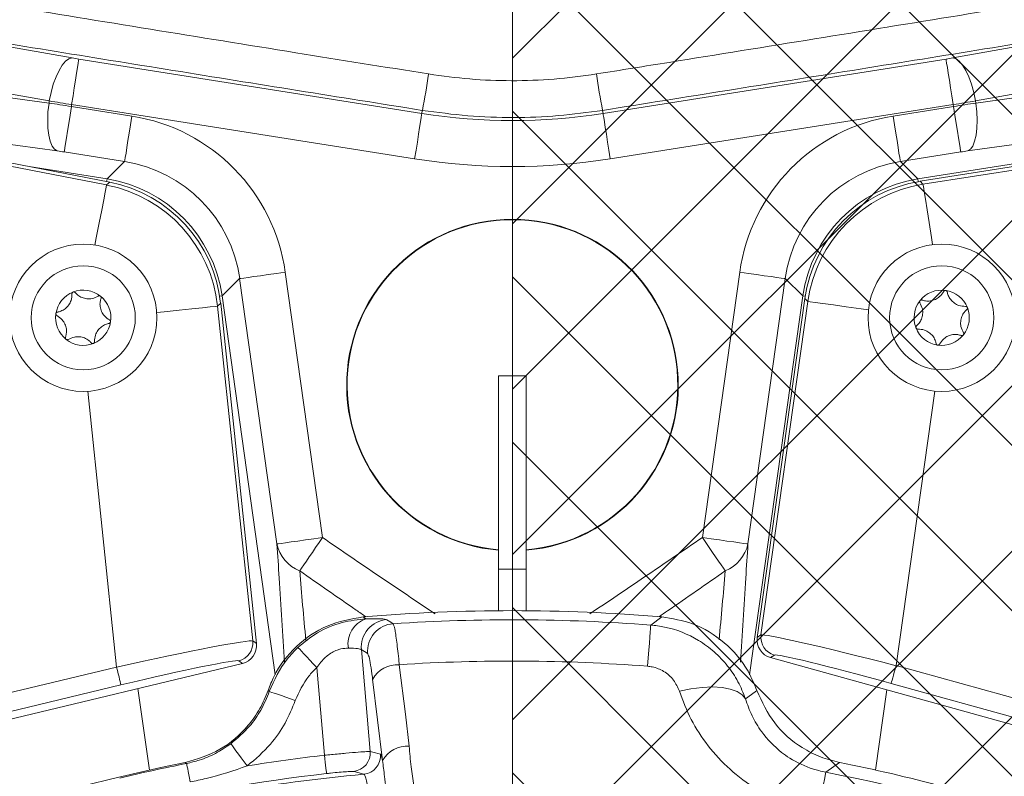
# Model space of a CAD drawing. Header units: millimetres. Extents: x 0 to 8410, y 0 to 5940.
# Tile 80 of 180: x 3524 to 3630, y 3355 to 3438. Entities that reach past the tile are written whole.
import ezdxf

# ---------------------------------------------------------------- set-up
doc = ezdxf.new("R2010")
doc.units = ezdxf.units.MM
doc.header["$LTSCALE"] = 10
doc.linetypes.add('CENTERX2', pattern=[20.32, 12.7, -2.54, 2.54, -2.54])

msp = doc.modelspace()

# ---------------------------------------------------------------- hatches: boundary and pattern name
at = {"linetype": 'Continuous'}
h = msp.add_hatch(dxfattribs=at)
h.set_pattern_fill('NET', color=8, scale=4, angle=45, style=0)
h.paths.add_polyline_path([(3957.03, 3477.87), (3957.03, 3177.87), (3577.03, 3177.87), (3577.03, 3477.87)], flags=0)

# ---------------------------------------------------------------- linework, layer by layer
at = {"color": 7, "linetype": 'CENTERX2', "lineweight": 0}
msp.add_line((3577.03, 2983.46), (3577.03, 4504.58), dxfattribs=at)
at = {"color": 7, "linetype": 'Continuous', "lineweight": 0}
for p, q in [((3577.03, 3477.87), (3577.03, 3177.87)), ((3508.64, 3424.69), (3533.3, 3419.89)), ((3647.85, 3424.19), (3621.28, 3419.99)), ((3608.78, 3407.27), (3603.6, 3370.47)), ((3545.35, 3406.75), (3549.23, 3369.79)), ((3578.53, 3398.85), (3575.53, 3398.85)), ((3575.53, 3379.99), (3575.53, 3398.85)), ((3578.53, 3379.99), (3578.53, 3398.85)), ((3575.53, 3379.99), (3575.53, 3379.93)), ((3575.53, 3379.93), (3575.53, 3373.37)), ((3578.53, 3379.99), (3578.53, 3379.93)), ((3578.53, 3379.93), (3578.53, 3373.37)), ((3547.71, 3367.64), (3503.52, 3357.03)), ((3605.05, 3368.27), (3648.84, 3356.12))]:
    msp.add_line(p, q, dxfattribs=at)
at = {"color": 8, "linetype": 'Continuous', "lineweight": 0}
for p, q in [((3513.37, 3436.2), (3529.21, 3433.38)), ((3624.84, 3433.38), (3640.68, 3436.2)), ((3529.95, 3433.25), (3567.19, 3427.35)), ((3586.87, 3427.35), (3624.1, 3433.25)), ((3526.74, 3428.71), (3510.9, 3431.53)), ((3643.15, 3431.53), (3627.31, 3428.71)), ((3510.77, 3430.69), (3526.71, 3428.48)), ((3627.35, 3428.48), (3643.29, 3430.69)), ((3526.71, 3428.48), (3526.74, 3428.71)), ((3529.17, 3428.32), (3529.14, 3428.1)), ((3566.41, 3422.42), (3529.17, 3428.32)), ((3624.88, 3428.32), (3587.65, 3422.42)), ((3624.92, 3428.1), (3624.88, 3428.32)), ((3627.31, 3428.71), (3627.35, 3428.48)), ((3529.14, 3428.1), (3535.7, 3427.06)), ((3567.19, 3427.35), (3567.24, 3427.69)), ((3586.87, 3427.35), (3586.81, 3427.69)), ((3618.36, 3427.06), (3624.92, 3428.1)), ((3527.61, 3423.28), (3511.68, 3425.49)), ((3621.04, 3420.25), (3651.97, 3425.15)), ((3642.38, 3425.49), (3626.44, 3423.28)), ((3507.17, 3424.6), (3532.96, 3419.59)), ((3534.92, 3422.13), (3528.36, 3423.17)), ((3625.7, 3423.17), (3619.14, 3422.13)), ((3621.6, 3419.66), (3647.55, 3423.77)), ((3533.01, 3420.25), (3534.92, 3422.13)), ((3619.14, 3422.13), (3621.04, 3420.25)), ((3524.54, 3421.6), (3533.01, 3420.25)), ((3532.96, 3419.59), (3533.3, 3419.89)), ((3532.97, 3419.96), (3533.01, 3420.25)), ((3621.09, 3419.96), (3621.04, 3420.25)), ((3621.28, 3419.99), (3621.6, 3419.66)), ((3547.41, 3409.42), (3545.5, 3407.54)), ((3551.46, 3380.61), (3547.41, 3409.42)), ((3552.36, 3410.11), (3556.4, 3381.31)), ((3597.65, 3381.31), (3601.7, 3410.11)), ((3606.65, 3409.42), (3602.6, 3380.61)), ((3608.55, 3407.54), (3606.65, 3409.42)), ((3545.25, 3407.51), (3545.5, 3407.54)), ((3545.5, 3407.54), (3551.28, 3366.41)), ((3602.77, 3366.41), (3608.55, 3407.54)), ((3604.01, 3370.74), (3609.1, 3406.94)), ((3608.81, 3407.51), (3608.55, 3407.54)), ((3609.1, 3406.94), (3608.78, 3407.27)), ((3545.35, 3406.75), (3545.01, 3406.44)), ((3545.01, 3406.44), (3548.83, 3370.08)), ((3534.05, 3367.25), (3530.91, 3397.19)), ((3622.87, 3397.21), (3618.68, 3367.4)), ((3578.53, 3377.87), (3575.53, 3377.87)), ((3560.82, 3372.7), (3561.11, 3372.48)), ((3592.04, 3371.81), (3593.24, 3372.7)), ((3603.6, 3370.47), (3604.01, 3370.74)), ((3548.83, 3370.08), (3549.23, 3369.79)), ((3560.62, 3369.14), (3561.59, 3358.08)), ((3605.46, 3368.54), (3605.05, 3368.27)), ((3547.71, 3367.64), (3547.31, 3367.92)), ((3618.68, 3367.4), (3648.91, 3359.02)), ((3503.55, 3359.93), (3534.05, 3367.25)), ((3556.62, 3357.66), (3555.78, 3367.2)), ((3534.52, 3365.3), (3504.02, 3357.98)), ((3562.92, 3357.09), (3561.85, 3365.93)), ((3648.37, 3357.09), (3618.15, 3365.47)), ((3537.61, 3356.06), (3536.37, 3364.92)), ((3550.49, 3364.7), (3550.63, 3364.6)), ((3617.67, 3364.77), (3616.45, 3356.06)), ((3541.65, 3356.78), (3541.51, 3356.88)), ((3612.55, 3356.88), (3611.05, 3355.82))]:
    msp.add_line(p, q, dxfattribs=at)
at = {"color": 8, "linetype": 'Continuous', "lineweight": 0, "flags": 128}
for points in [[(3529.21, 3433.38), (3528.87, 3433.29), (3528.51, 3433.03), (3528.15, 3432.61), (3527.8, 3432.03), (3527.48, 3431.33), (3527.18, 3430.52), (3526.94, 3429.64), (3526.74, 3428.71)], [(3529.95, 3433.25), (3529.93, 3433.11), (3529.88, 3432.8), (3529.81, 3432.33), (3529.71, 3431.72), (3529.6, 3430.98), (3529.46, 3430.15), (3529.32, 3429.25), (3529.17, 3428.32)], [(3624.1, 3433.25), (3624.12, 3433.11), (3624.17, 3432.8), (3624.25, 3432.33), (3624.35, 3431.72), (3624.46, 3430.98), (3624.59, 3430.15), (3624.74, 3429.25), (3624.88, 3428.32)], [(3624.84, 3433.38), (3625.19, 3433.29), (3625.54, 3433.03), (3625.9, 3432.61), (3626.25, 3432.03), (3626.58, 3431.33), (3626.87, 3430.52), (3627.12, 3429.64), (3627.31, 3428.71)], [(3527.61, 3423.28), (3527.31, 3423.47), (3527.06, 3423.82), (3526.84, 3424.34), (3526.69, 3424.99), (3526.6, 3425.76), (3526.57, 3426.62), (3526.6, 3427.54), (3526.71, 3428.48)], [(3626.44, 3423.28), (3626.74, 3423.47), (3627, 3423.82), (3627.21, 3424.34), (3627.37, 3424.99), (3627.46, 3425.76), (3627.49, 3426.62), (3627.45, 3427.54), (3627.35, 3428.48)], [(3528.36, 3423.17), (3528.38, 3423.31), (3528.43, 3423.62), (3528.5, 3424.09), (3528.6, 3424.7), (3528.72, 3425.44), (3528.85, 3426.27), (3528.99, 3427.17), (3529.14, 3428.1)], [(3567.19, 3427.35), (3567.17, 3427.22), (3567.12, 3426.91), (3567.04, 3426.44), (3566.95, 3425.82), (3566.83, 3425.09), (3566.7, 3424.25), (3566.56, 3423.35), (3566.41, 3422.42)], [(3586.87, 3427.35), (3586.89, 3427.22), (3586.94, 3426.91), (3587.01, 3426.44), (3587.11, 3425.82), (3587.23, 3425.09), (3587.36, 3424.25), (3587.5, 3423.35), (3587.65, 3422.42)], [(3625.7, 3423.17), (3625.68, 3423.31), (3625.63, 3423.62), (3625.55, 3424.09), (3625.46, 3424.7), (3625.34, 3425.44), (3625.21, 3426.27), (3625.07, 3427.17), (3624.92, 3428.1)], [(3534.92, 3422.13), (3534.94, 3422.27), (3534.99, 3422.58), (3535.07, 3423.05), (3535.16, 3423.66), (3535.28, 3424.4), (3535.41, 3425.23), (3535.55, 3426.13), (3535.7, 3427.06)], [(3619.14, 3422.13), (3619.11, 3422.27), (3619.07, 3422.58), (3618.99, 3423.05), (3618.89, 3423.66), (3618.78, 3424.4), (3618.65, 3425.23), (3618.5, 3426.13), (3618.36, 3427.06)], [(3532.96, 3419.59), (3532.91, 3419.35), (3532.81, 3418.81), (3532.65, 3417.96), (3532.43, 3416.84), (3532.16, 3415.46), (3531.84, 3413.85), (3531.69, 3413.07)], [(3622.64, 3413.11), (3622.52, 3413.89), (3622.26, 3415.51), (3622.04, 3416.9), (3621.86, 3418.03), (3621.73, 3418.88), (3621.64, 3419.43), (3621.6, 3419.66)], [(3547.41, 3409.42), (3547.55, 3409.44), (3547.86, 3409.48), (3548.33, 3409.55), (3548.95, 3409.64), (3549.69, 3409.74), (3550.52, 3409.86), (3551.42, 3409.98), (3552.36, 3410.11)], [(3606.65, 3409.42), (3606.51, 3409.44), (3606.2, 3409.48), (3605.73, 3409.55), (3605.11, 3409.64), (3604.37, 3409.74), (3603.54, 3409.86), (3602.64, 3409.98), (3601.7, 3410.11)], [(3609.1, 3406.94), (3609.34, 3406.91), (3609.89, 3406.83), (3610.74, 3406.72), (3611.87, 3406.56), (3613.27, 3406.36), (3614.89, 3406.13), (3615.67, 3406.02)], [(3545.01, 3406.44), (3544.77, 3406.41), (3544.22, 3406.35), (3543.37, 3406.26), (3542.23, 3406.14), (3540.83, 3406), (3539.2, 3405.83), (3538.41, 3405.74)], [(3551.46, 3380.61), (3551.6, 3380.63), (3551.91, 3380.67), (3552.38, 3380.74), (3553, 3380.83), (3553.73, 3380.93), (3554.57, 3381.05), (3555.47, 3381.17), (3556.4, 3381.31)], [(3553.93, 3377.69), (3554.13, 3377.99), (3554.37, 3378.34), (3554.65, 3378.75), (3554.97, 3379.21), (3555.3, 3379.7), (3555.66, 3380.22), (3556.03, 3380.76), (3556.4, 3381.31)], [(3600.13, 3377.69), (3599.93, 3377.99), (3599.68, 3378.34), (3599.4, 3378.75), (3599.09, 3379.21), (3598.76, 3379.7), (3598.4, 3380.22), (3598.03, 3380.76), (3597.65, 3381.31)], [(3602.6, 3380.61), (3602.46, 3380.63), (3602.15, 3380.67), (3601.68, 3380.74), (3601.06, 3380.83), (3600.32, 3380.93), (3599.49, 3381.05), (3598.59, 3381.17), (3597.65, 3381.31)], [(3563.39, 3372.39), (3563.84, 3372.11), (3564.09, 3371.95)], [(3592.04, 3371.81), (3592.03, 3371.68), (3592.01, 3371.41), (3591.98, 3371.02), (3591.94, 3370.49), (3591.89, 3369.85), (3591.83, 3369.09), (3591.76, 3368.25), (3591.69, 3367.33)], [(3553.74, 3369.38), (3553.8, 3369.31), (3553.93, 3369.17), (3554.13, 3368.96), (3554.39, 3368.69), (3554.69, 3368.36), (3555.03, 3368), (3555.4, 3367.61), (3555.78, 3367.2)], [(3564.74, 3367.5), (3565.4, 3362.14), (3565.82, 3358.66)], [(3618.68, 3367.4), (3618.58, 3367.03), (3618.48, 3366.68), (3618.39, 3366.35), (3618.31, 3366.06), (3618.24, 3365.82), (3618.19, 3365.64), (3618.16, 3365.52), (3618.15, 3365.47)], [(3534.52, 3365.3), (3534.51, 3365.35), (3534.48, 3365.47), (3534.44, 3365.66), (3534.38, 3365.9), (3534.31, 3366.19), (3534.23, 3366.52), (3534.14, 3366.88), (3534.05, 3367.25)], [(3550.63, 3364.6), (3550.72, 3364.57), (3550.9, 3364.5), (3551.17, 3364.41), (3551.52, 3364.29), (3551.94, 3364.14), (3552.42, 3363.97), (3552.93, 3363.8), (3553.45, 3363.61)], [(3602.33, 3363.8), (3601.97, 3364.24), (3601.41, 3364.6), (3600.67, 3364.86), (3599.78, 3365.03), (3598.75, 3365.08), (3597.61, 3365.03), (3596.4, 3364.88), (3595.15, 3364.62)], [(3602.33, 3363.8), (3603.38, 3364.56), (3603.56, 3364.7)], [(3546.45, 3358.92), (3546.51, 3358.84), (3546.62, 3358.69), (3546.79, 3358.46), (3547.01, 3358.16), (3547.28, 3357.8), (3547.58, 3357.4), (3547.9, 3356.96), (3548.23, 3356.51)], [(3541.65, 3356.78), (3541.66, 3356.72), (3541.68, 3356.6), (3541.72, 3356.42), (3541.77, 3356.18), (3541.82, 3355.89), (3541.89, 3355.55), (3541.97, 3355.17), (3542.05, 3354.77)], [(3556.84, 3355.68), (3556.84, 3355.72), (3556.82, 3355.84), (3556.8, 3356.03), (3556.78, 3356.28), (3556.74, 3356.58), (3556.7, 3356.92), (3556.66, 3357.28), (3556.62, 3357.66)], [(3611.05, 3355.82), (3611.03, 3355.7), (3610.98, 3355.44), (3610.9, 3355.04), (3610.81, 3354.52), (3610.68, 3353.89), (3610.54, 3353.15), (3610.38, 3352.32), (3610.21, 3351.41)]]:
    msp.add_lwpolyline(points, dxfattribs=at)
at = {"color": 7, "linetype": 'Continuous', "lineweight": 0}
for centre, radius in [((3530.43, 3405.17), 8), ((3623.63, 3405.17), 8), ((3530.43, 3405.17), 5.65), ((3623.63, 3405.17), 5.65)]:
    msp.add_circle(centre, radius, dxfattribs=at)
at = {"color": 8, "linetype": 'Continuous', "lineweight": 0}
for centre, radius, start, end in [((3482.74, 3444.24), 86.11, 348.9181, 351.5819), ((3671.34, 3444.25), 86.13, 188.4186, 191.0818), ((3577.03, 3489.48), 62.9, 261, 279), ((3577.03, 3489.48), 67.89, 261, 279), ((3530.63, 3405.42), 15.02, 8.128, 80.8718), ((3623.43, 3405.42), 15.02, 99.1283, 171.8719), ((3530.08, 3404.85), 15.01, 6.0569, 78.9432), ((3623.96, 3404.84), 15.01, 99.0565, 171.9433), ((3555.44, 3381.48), 4.08, 192.2322, 248.1461), ((3598.61, 3381.48), 4.08, 291.8538, 347.7676), ((3561.98, 3369.8), 2.81, 107.8847, 190.1876), ((3563.62, 3369.39), 3.01, 94.2895, 184.7797), ((3564.3, 3368.95), 3.01, 94.0969, 184.7782), ((3577.03, 3177.87), 194.51, 85.5745, 93.8146), ((3606, 3370.46), 2, 172.071, 254.428), ((3546.84, 3369.87), 2, 283.5688, 5.9315), ((3564.53, 3364.44), 3.06, 85.9382, 151.0025), ((3577.03, 3177.87), 190.03, 85.5745, 93.707), ((3559.59, 3357.91), 2, 275.7085, 4.9414), ((3560.7, 3357.61), 2, 275.3729, 4.9377), ((3565.6, 3355.6), 3.07, 85.9093, 150.978), ((3577.03, 3177.87), 182.37, 101.1863, 103.5235), ((3577.03, 3177.87), 180.95, 96.4765, 99.1568), ((3577.03, 3177.87), 178.47, 95.1896, 104.8104), ((3577.03, 3177.87), 178.95, 96.4765, 103.5235), ((3577.03, 3177.87), 181.17, 44.5851, 79.1754)]:
    msp.add_arc(centre, radius, start, end, dxfattribs=at)
at = {"color": 7, "linetype": 'Continuous', "lineweight": 0}
for centre, radius, start, end in [((3577.03, 3397.87), 18, 274.7802, 265.2198), ((3577.03, 3397.87), 17.95, 274.7942, 265.2058), ((3530.43, 3405.17), 3, 51.4993, 111.4993), ((3623.63, 3405.17), 3, 81.7166, 141.7166), ((3623.63, 3405.17), 3, 21.7166, 81.7166), ((3530.43, 3405.17), 3, 111.4993, 171.4993), ((3530.43, 3405.17), 3, 351.4993, 51.4993), ((3623.63, 3405.17), 3, 141.7166, 201.7166), ((3623.63, 3405.17), 3, 321.7166, 21.7166), ((3530.43, 3405.17), 3, 171.4993, 231.4993), ((3530.43, 3405.17), 3, 291.4993, 351.4993), ((3623.63, 3405.17), 3, 201.7166, 261.7166), ((3530.43, 3405.17), 3, 231.4993, 291.4993), ((3623.63, 3405.17), 3, 261.7166, 321.7166), ((3577.03, 3177.87), 195.5, 85.2441, 94.7559), ((3577.03, 3177.87), 182.5, 101.2241, 208.9228), ((3577.03, 3177.87), 182.5, 75.1665, 78.7759)]:
    msp.add_arc(centre, radius, start, end, dxfattribs=at)
at = {"color": 8, "linetype": 'Continuous', "lineweight": 0}
for centre, major_axis, ratio, start_param, end_param in [((3529.97, 3433.37), (2.17, -0.34), 0.052408, 4.363323, 4.712389), ((3624.08, 3433.37), (2.17, 0.34), 0.052408, 4.712389, 5.061455), ((3529.12, 3427.99), (7.11, -1.13), 0.016013, 1.570796, 1.919862), ((3529.19, 3428.43), (7.11, -1.13), 0.016013, 4.363323, 4.712389), ((3624.87, 3428.43), (7.11, 1.13), 0.016013, 4.712389, 5.061455), ((3624.94, 3427.99), (7.11, 1.13), 0.016013, 1.22173, 1.570796), ((3532.53, 3407.29), (14.3, 14.05), 0.997882, 5.647154, 6.919217), ((3621.53, 3407.29), (-14.3, 14.05), 0.997882, 5.647154, 6.919217), ((3528.34, 3423.06), (2.17, -0.34), 0.052408, 1.570796, 1.919862), ((3625.72, 3423.06), (2.17, 0.34), 0.052408, 1.22173, 1.570796), ((3532.53, 3407.29), (10.74, 10.55), 0.996476, 5.647154, 6.919217), ((3621.53, 3407.29), (10.74, -10.55), 0.996476, 2.505561, 3.777624), ((3618.62, 3366.94), (14.62, -3.78), 0.030133, 1.574238, 3.110127), ((3534.1, 3366.79), (14.74, 3.27), 0.030133, 0.031465, 1.567355), ((3242.75, 3148.63), (442.04, 38.67), 0.662043, 0.709949, 0.712173), ((3618.08, 3365.02), (12.63, -3.51), 0.034621, 1.57536, 3.11125), ((3534.57, 3364.85), (12.75, 3.06), 0.034621, 0.030343, 1.566233), ((3500.81, 3171.2), (208.85, 18.27), 0.927237, 1.190035, 1.19554)]:
    msp.add_ellipse(centre, major_axis=major_axis, ratio=ratio, start_param=start_param, end_param=end_param, dxfattribs=at)
at = {"color": 7, "linetype": 'Continuous', "lineweight": 0}
for centre, major_axis, ratio, start_param, end_param in [((3530.42, 3405.16), (11.07, 10.14), 0.999058, 5.646591, 6.91978), ((3623.64, 3405.16), (-10.71, 10.52), 0.999058, 5.646591, 6.91978), ((3547.24, 3369.59), (1.64, -1.16), 0.998923, 5.563771, 7.0026), ((3605.59, 3370.2), (-1.67, -1.1), 0.998923, 5.563771, 7.0026)]:
    msp.add_ellipse(centre, major_axis=major_axis, ratio=ratio, start_param=start_param, end_param=end_param, dxfattribs=at)
at = {"color": 8, "linetype": 'Continuous', "lineweight": 0}
for points, knots in [([(3514.09, 3440.36), (3516.71, 3439.93), (3524.58, 3438.64), (3537.71, 3436.5), (3553.04, 3434.02), (3563.11, 3432.41), (3567.92, 3431.64)], [0, 0, 0, 0, 0.14647, 0.439423, 0.732524, 1, 1, 1, 1]), ([(3586.14, 3431.64), (3588.77, 3432.06), (3596.67, 3433.32), (3609.83, 3435.45), (3625.14, 3437.93), (3635.18, 3439.57), (3639.97, 3440.36)], [0, 0, 0, 0, 0.14647, 0.439423, 0.732526, 1, 1, 1, 1]), ([(3567.24, 3427.69), (3558.21, 3429.13), (3540.13, 3432.02), (3522.12, 3434.95), (3513.1, 3436.42)], [0, 0, 0, 0, 0.4996298, 1, 1, 1, 1]), ([(3640.96, 3436.42), (3631.95, 3434.95), (3613.94, 3432.02), (3595.86, 3429.14), (3586.81, 3427.69)], [0, 0, 0, 0, 0.499633, 1, 1, 1, 1]), ([(3567.92, 3431.64), (3569.41, 3431.43), (3572.39, 3431.02), (3576.95, 3430.86), (3581.55, 3431.01), (3584.61, 3431.43), (3586.14, 3431.64)], [0, 0, 0, 0, 0.246815, 0.493629, 0.746814, 1, 1, 1, 1]), ([(3586.81, 3427.69), (3585.21, 3427.47), (3582.01, 3427.04), (3577.11, 3426.86), (3572.17, 3427.02), (3568.89, 3427.47), (3567.24, 3427.69)], [0, 0, 0, 0, 0.246854, 0.493708, 0.746854, 1, 1, 1, 1]), ([(3556.4, 3381.31), (3558.45, 3379.91), (3562.51, 3377.13), (3566.6, 3374.39), (3568.62, 3373.03)], [0, 0, 0, 0, 0.5046459, 1, 1, 1, 1]), ([(3585.42, 3373.02), (3587.41, 3374.35), (3591.5, 3377.1), (3595.56, 3379.88), (3597.65, 3381.31)], [0, 0, 0, 0, 0.486208, 1, 1, 1, 1]), ([(3552.29, 3367.75), (3552.09, 3370.8), (3551.82, 3375.08), (3551.54, 3379.38), (3551.46, 3380.61)], [0, 0, 0, 0, 0.71306, 1, 1, 1, 1]), ([(3602.6, 3380.61), (3602.52, 3379.38), (3602.24, 3375.09), (3601.97, 3370.82), (3601.77, 3367.78)], [0, 0, 0, 0, 0.28766, 1, 1, 1, 1]), ([(3553.93, 3377.69), (3554.03, 3376.44), (3554.25, 3373.93), (3554.48, 3371.42), (3554.6, 3370.15)], [0, 0, 0, 0, 0.494493, 1, 1, 1, 1]), ([(3561.11, 3372.71), (3560.76, 3372.95), (3558.36, 3374.6), (3555.97, 3376.27), (3553.93, 3377.69)], [0, 0, 0, 0, 0.145611, 1, 1, 1, 1]), ([(3600.13, 3377.69), (3598.05, 3376.24), (3595.65, 3374.58), (3593.25, 3372.92), (3592.94, 3372.71)], [0, 0, 0, 0, 0.871111, 1, 1, 1, 1]), ([(3599.46, 3370.21), (3599.58, 3371.46), (3599.81, 3373.95), (3600.02, 3376.44), (3600.13, 3377.69)], [0, 0, 0, 0, 0.501409, 1, 1, 1, 1]), ([(3553.74, 3369.38), (3554.42, 3369.94), (3555.88, 3371.14), (3558.58, 3372.22), (3560.27, 3372.39), (3561.11, 3372.48)], [0, 0, 0, 0, 0.306535, 0.653225, 1, 1, 1, 1]), ([(3561.11, 3372.48), (3561.73, 3372.49), (3562.93, 3372.51), (3563.24, 3372.43), (3563.39, 3372.39)], [0, 0, 0, 0, 0.517306, 1, 1, 1, 1]), ([(3564.09, 3371.95), (3564.14, 3371.82), (3564.24, 3371.56), (3564.46, 3370.06), (3564.64, 3368.54), (3564.73, 3367.62), (3564.74, 3367.5)], [0, 0, 0, 0, 0.317346, 0.63472, 0.952104, 1, 1, 1, 1]), ([(3592.04, 3371.81), (3592.54, 3371.75), (3594.35, 3371.53), (3596.76, 3370.55), (3598.97, 3368.94), (3600.42, 3367.41), (3601.57, 3365.69), (3602.08, 3364.43), (3602.33, 3363.8)], [0, 0, 0, 0, 0.1100511, 0.3952296, 0.5497823, 0.7043455, 0.852167, 1, 1, 1, 1]), ([(3550.63, 3364.6), (3551.18, 3365.84), (3551.98, 3367.61), (3553.33, 3368.97), (3553.74, 3369.38)], [0, 0, 0, 0, 0.7001861, 1, 1, 1, 1]), ([(3559.21, 3369.31), (3558.95, 3369.29), (3558.56, 3369.27), (3557.76, 3369.03), (3557.19, 3368.7), (3556.43, 3368.06), (3556.08, 3367.6), (3555.78, 3367.2)], [0, 0, 0, 0, 0.229993, 0.340702, 0.626179, 0.676209, 1, 1, 1, 1]), ([(3560.62, 3369.14), (3560.53, 3369.18), (3560.33, 3369.27), (3559.59, 3369.29), (3559.21, 3369.31)], [0, 0, 0, 0, 0.483784, 1, 1, 1, 1]), ([(3561.85, 3365.93), (3561.84, 3366), (3561.77, 3366.58), (3561.63, 3367.52), (3561.45, 3368.46), (3561.35, 3368.62), (3561.31, 3368.7)], [0, 0, 0, 0, 0.047871, 0.365172, 0.68259, 1, 1, 1, 1]), ([(3555.78, 3367.2), (3555.48, 3366.89), (3554.47, 3365.87), (3553.87, 3364.54), (3553.45, 3363.61)], [0, 0, 0, 0, 0.299806, 1, 1, 1, 1]), ([(3595.15, 3364.62), (3594.96, 3365.04), (3594.6, 3365.88), (3593.53, 3366.81), (3592.48, 3367.24), (3591.86, 3367.31), (3591.69, 3367.33)], [0, 0, 0, 0, 0.305111, 0.61342, 0.892565, 1, 1, 1, 1]), ([(3546.45, 3358.92), (3547.16, 3359.52), (3548.41, 3360.59), (3549.79, 3362.56), (3550.35, 3363.91), (3550.63, 3364.6)], [0, 0, 0, 0, 0.38893, 0.689328, 1, 1, 1, 1]), ([(3610.21, 3351.41), (3609.77, 3351.5), (3608.37, 3351.8), (3606.08, 3352.6), (3603.26, 3354.05), (3600.57, 3356.07), (3598.2, 3358.64), (3596.33, 3361.51), (3595.54, 3363.58), (3595.15, 3364.62)], [0, 0, 0, 0, 0.061291, 0.19693, 0.332588, 0.500465, 0.668462, 0.834185, 1, 1, 1, 1]), ([(3553.45, 3363.61), (3553.11, 3362.79), (3552.42, 3361.1), (3550.71, 3358.62), (3549.12, 3357.27), (3548.23, 3356.51)], [0, 0, 0, 0, 0.300417, 0.611087, 1, 1, 1, 1]), ([(3602.33, 3363.8), (3602.54, 3363.18), (3602.97, 3361.95), (3604.18, 3359.94), (3605.64, 3358.39), (3607.57, 3357.03), (3608.97, 3356.37), (3610.34, 3355.97), (3610.8, 3355.88), (3611.05, 3355.82)], [0, 0, 0, 0, 0.176822, 0.353428, 0.60503, 0.687164, 0.899098, 0.94258, 1, 1, 1, 1]), ([(3541.65, 3356.78), (3542.11, 3356.89), (3543.19, 3357.14), (3544.83, 3357.83), (3545.91, 3358.55), (3546.45, 3358.92)], [0, 0, 0, 0, 0.268019, 0.629226, 1, 1, 1, 1]), ([(3556.62, 3357.66), (3556.87, 3357.69), (3557.68, 3357.77), (3559, 3357.9), (3560.34, 3358.01), (3561.3, 3358.08), (3561.49, 3358.08), (3561.59, 3358.08)], [0, 0, 0, 0, 0.101492, 0.325977, 0.550606, 0.775316, 1, 1, 1, 1]), ([(3562.69, 3357.78), (3562.72, 3357.76), (3562.78, 3357.7), (3562.87, 3357.32), (3562.92, 3357.09)], [0, 0, 0, 0, 0.386873, 1, 1, 1, 1]), ([(3565.82, 3358.66), (3565.88, 3357.92), (3565.99, 3356.49), (3566.22, 3355.07), (3566.33, 3354.4)], [0, 0, 0, 0, 0.523491, 1, 1, 1, 1]), ([(3563.45, 3352.83), (3563.35, 3353.71), (3563.15, 3355.31), (3562.99, 3356.54), (3562.92, 3357.09)], [0, 0, 0, 0, 0.548526, 1, 1, 1, 1]), ([(3548.23, 3356.51), (3546.76, 3356.01), (3544.73, 3355.32), (3542.63, 3354.89), (3542.05, 3354.77)], [0, 0, 0, 0, 0.723218, 1, 1, 1, 1]), ([(3559.79, 3355.91), (3559.74, 3355.92), (3559.62, 3355.92), (3559.05, 3355.89), (3558.26, 3355.83), (3557.47, 3355.75), (3556.99, 3355.69), (3556.84, 3355.68)], [0, 0, 0, 0, 0.22587, 0.451145, 0.675502, 0.899032, 1, 1, 1, 1]), ([(3560.89, 3355.61), (3560.79, 3355.64), (3560.43, 3355.74), (3560.06, 3355.84), (3559.79, 3355.91)], [0, 0, 0, 0, 0.260046, 1, 1, 1, 1]), ([(3561.48, 3352.66), (3561.45, 3352.99), (3561.38, 3353.66), (3561.24, 3354.55), (3561.1, 3355.22), (3560.97, 3355.56), (3560.91, 3355.6), (3560.89, 3355.61)], [0, 0, 0, 0, 0.217256, 0.434671, 0.652602, 0.871281, 1, 1, 1, 1])]:
    msp.add_open_spline(points, degree=3, knots=knots, dxfattribs=at)
at = {"color": 7, "linetype": 'Continuous', "lineweight": 0}
for points, knots in [([(3623.85, 3408.03), (3623.72, 3407.83), (3623.49, 3407.48), (3622.95, 3407.14), (3622.42, 3406.98), (3621.91, 3406.97), (3621.62, 3407.06), (3621.5, 3407.09)], [0, 0, 0, 0, 0.266502, 0.464187, 0.662319, 0.85406, 1, 1, 1, 1]), ([(3624.06, 3408.14), (3624.05, 3408.14), (3624.02, 3408.14), (3623.97, 3408.14), (3623.91, 3408.11), (3623.88, 3408.07), (3623.86, 3408.04), (3623.85, 3408.03)], [0, 0, 0, 0, 0.093711, 0.345621, 0.600201, 0.8647, 1, 1, 1, 1]), ([(3624.23, 3407.98), (3624.22, 3408), (3624.21, 3408.04), (3624.16, 3408.1), (3624.11, 3408.13), (3624.07, 3408.14), (3624.06, 3408.14)], [0, 0, 0, 0, 0.280418, 0.563831, 0.834928, 1, 1, 1, 1]), ([(3529.2, 3407.77), (3529.19, 3407.53), (3529.16, 3407.1), (3528.87, 3406.54), (3528.48, 3406.14), (3528.04, 3405.89), (3527.75, 3405.81), (3527.62, 3405.78)], [0, 0, 0, 0, 0.266488, 0.464176, 0.662309, 0.854046, 1, 1, 1, 1]), ([(3529.33, 3407.96), (3529.32, 3407.96), (3529.29, 3407.95), (3529.25, 3407.92), (3529.22, 3407.86), (3529.2, 3407.81), (3529.2, 3407.78), (3529.2, 3407.77)], [0, 0, 0, 0, 0.095079, 0.346972, 0.601674, 0.866157, 1, 1, 1, 1]), ([(3529.55, 3407.91), (3529.54, 3407.92), (3529.51, 3407.95), (3529.44, 3407.98), (3529.38, 3407.98), (3529.34, 3407.97), (3529.33, 3407.96)], [0, 0, 0, 0, 0.282073, 0.565328, 0.836414, 1, 1, 1, 1]), ([(3532.06, 3407.53), (3531.85, 3407.42), (3531.47, 3407.23), (3530.83, 3407.21), (3530.29, 3407.34), (3529.86, 3407.59), (3529.65, 3407.81), (3529.55, 3407.91)], [0, 0, 0, 0, 0.266498, 0.46419, 0.662319, 0.854065, 1, 1, 1, 1]), ([(3532.3, 3407.52), (3532.29, 3407.52), (3532.27, 3407.54), (3532.22, 3407.56), (3532.15, 3407.56), (3532.1, 3407.55), (3532.07, 3407.54), (3532.06, 3407.53)], [0, 0, 0, 0, 0.093602, 0.345505, 0.60012, 0.86473, 1, 1, 1, 1]), ([(3533.29, 3404.93), (3533.09, 3405.07), (3532.74, 3405.3), (3532.4, 3405.84), (3532.24, 3406.38), (3532.24, 3406.88), (3532.32, 3407.17), (3532.36, 3407.3)], [0, 0, 0, 0, 0.266507, 0.464202, 0.662317, 0.854067, 1, 1, 1, 1]), ([(3532.36, 3407.3), (3532.37, 3407.32), (3532.38, 3407.36), (3532.36, 3407.43), (3532.33, 3407.48), (3532.31, 3407.51), (3532.3, 3407.52)], [0, 0, 0, 0, 0.280406, 0.563721, 0.834903, 1, 1, 1, 1]), ([(3621.27, 3407.03), (3621.27, 3407.02), (3621.25, 3407), (3621.23, 3406.95), (3621.23, 3406.89), (3621.24, 3406.83), (3621.26, 3406.81), (3621.26, 3406.8)], [0, 0, 0, 0, 0.095078, 0.346891, 0.601573, 0.86639, 1, 1, 1, 1]), ([(3621.5, 3407.09), (3621.47, 3407.1), (3621.43, 3407.11), (3621.36, 3407.1), (3621.31, 3407.07), (3621.28, 3407.04), (3621.27, 3407.03)], [0, 0, 0, 0, 0.281993, 0.565296, 0.836346, 1, 1, 1, 1]), ([(3626.22, 3406.41), (3625.98, 3406.42), (3625.56, 3406.44), (3624.99, 3406.74), (3624.59, 3407.13), (3624.33, 3407.56), (3624.26, 3407.85), (3624.23, 3407.98)], [0, 0, 0, 0, 0.266504, 0.464191, 0.66232, 0.854057, 1, 1, 1, 1]), ([(3621.26, 3406.8), (3621.37, 3406.58), (3621.56, 3406.2), (3621.59, 3405.57), (3621.46, 3405.02), (3621.21, 3404.59), (3620.99, 3404.38), (3620.9, 3404.29)], [0, 0, 0, 0, 0.2664932, 0.4641871, 0.6623159, 0.8540439, 1, 1, 1, 1]), ([(3625.99, 3403.54), (3625.89, 3403.76), (3625.69, 3404.14), (3625.67, 3404.77), (3625.8, 3405.32), (3626.05, 3405.75), (3626.27, 3405.96), (3626.36, 3406.06)], [0, 0, 0, 0, 0.266478, 0.464176, 0.6623089, 0.8540409, 1, 1, 1, 1]), ([(3626.42, 3406.28), (3626.41, 3406.29), (3626.4, 3406.32), (3626.37, 3406.36), (3626.31, 3406.39), (3626.26, 3406.41), (3626.23, 3406.41), (3626.22, 3406.41)], [0, 0, 0, 0, 0.094832, 0.34663, 0.601393, 0.866049, 1, 1, 1, 1]), ([(3626.36, 3406.06), (3626.38, 3406.07), (3626.41, 3406.1), (3626.43, 3406.17), (3626.43, 3406.23), (3626.42, 3406.27), (3626.42, 3406.28)], [0, 0, 0, 0, 0.28166, 0.565046, 0.836129, 1, 1, 1, 1]), ([(3527.62, 3405.78), (3527.6, 3405.78), (3527.56, 3405.76), (3527.5, 3405.72), (3527.47, 3405.66), (3527.46, 3405.63), (3527.46, 3405.61)], [0, 0, 0, 0, 0.281727, 0.565077, 0.83619, 1, 1, 1, 1]), ([(3527.46, 3405.61), (3527.46, 3405.61), (3527.46, 3405.58), (3527.46, 3405.53), (3527.49, 3405.47), (3527.53, 3405.43), (3527.56, 3405.41), (3527.57, 3405.41)], [0, 0, 0, 0, 0.094921, 0.346638, 0.601384, 0.865968, 1, 1, 1, 1]), ([(3527.57, 3405.41), (3527.77, 3405.27), (3528.12, 3405.04), (3528.46, 3404.5), (3528.62, 3403.96), (3528.62, 3403.46), (3528.53, 3403.17), (3528.5, 3403.05)], [0, 0, 0, 0, 0.2664938, 0.4641853, 0.6623203, 0.8540486, 1, 1, 1, 1]), ([(3533.4, 3404.73), (3533.4, 3404.74), (3533.4, 3404.76), (3533.39, 3404.82), (3533.36, 3404.87), (3533.33, 3404.91), (3533.3, 3404.93), (3533.29, 3404.93)], [0, 0, 0, 0, 0.09492, 0.346865, 0.601398, 0.866018, 1, 1, 1, 1]), ([(3531.65, 3402.58), (3531.67, 3402.82), (3531.69, 3403.24), (3531.99, 3403.8), (3532.38, 3404.2), (3532.81, 3404.46), (3533.11, 3404.53), (3533.23, 3404.56)], [0, 0, 0, 0, 0.266486, 0.464173, 0.662301, 0.854047, 1, 1, 1, 1]), ([(3533.23, 3404.56), (3533.26, 3404.57), (3533.3, 3404.58), (3533.35, 3404.63), (3533.38, 3404.68), (3533.39, 3404.71), (3533.4, 3404.73)], [0, 0, 0, 0, 0.281663, 0.565027, 0.836182, 1, 1, 1, 1]), ([(3620.9, 3404.29), (3620.88, 3404.27), (3620.85, 3404.24), (3620.83, 3404.17), (3620.83, 3404.11), (3620.84, 3404.07), (3620.84, 3404.06)], [0, 0, 0, 0, 0.28175, 0.56519, 0.836325, 1, 1, 1, 1]), ([(3620.84, 3404.06), (3620.84, 3404.05), (3620.86, 3404.03), (3620.89, 3403.99), (3620.94, 3403.95), (3620.99, 3403.94), (3621.03, 3403.94), (3621.04, 3403.94)], [0, 0, 0, 0, 0.095054, 0.346809, 0.601399, 0.866016, 1, 1, 1, 1]), ([(3621.04, 3403.94), (3621.28, 3403.92), (3621.7, 3403.9), (3622.26, 3403.6), (3622.67, 3403.22), (3622.92, 3402.78), (3623, 3402.49), (3623.03, 3402.36)], [0, 0, 0, 0, 0.266504, 0.464193, 0.662318, 0.854058, 1, 1, 1, 1]), ([(3528.5, 3403.05), (3528.49, 3403.02), (3528.48, 3402.98), (3528.49, 3402.91), (3528.52, 3402.86), (3528.55, 3402.83), (3528.56, 3402.82)], [0, 0, 0, 0, 0.28024, 0.56384, 0.835077, 1, 1, 1, 1]), ([(3528.56, 3402.82), (3528.57, 3402.82), (3528.59, 3402.8), (3528.64, 3402.78), (3528.7, 3402.78), (3528.76, 3402.79), (3528.78, 3402.81), (3528.79, 3402.81)], [0, 0, 0, 0, 0.093773, 0.345589, 0.600228, 0.864748, 1, 1, 1, 1]), ([(3528.79, 3402.81), (3529.01, 3402.92), (3529.39, 3403.11), (3530.02, 3403.13), (3530.57, 3403), (3531, 3402.75), (3531.21, 3402.53), (3531.3, 3402.44)], [0, 0, 0, 0, 0.266498, 0.464194, 0.662323, 0.854068, 1, 1, 1, 1]), ([(3623.4, 3402.31), (3623.54, 3402.51), (3623.77, 3402.86), (3624.3, 3403.21), (3624.84, 3403.36), (3625.34, 3403.37), (3625.63, 3403.28), (3625.76, 3403.25)], [0, 0, 0, 0, 0.266501, 0.464196, 0.662321, 0.854055, 1, 1, 1, 1]), ([(3625.76, 3403.25), (3625.78, 3403.24), (3625.83, 3403.23), (3625.9, 3403.24), (3625.95, 3403.27), (3625.97, 3403.3), (3625.98, 3403.31)], [0, 0, 0, 0, 0.281962, 0.565248, 0.836373, 1, 1, 1, 1]), ([(3625.98, 3403.31), (3625.99, 3403.32), (3626.01, 3403.34), (3626.02, 3403.39), (3626.03, 3403.46), (3626.02, 3403.51), (3626, 3403.54), (3625.99, 3403.54)], [0, 0, 0, 0, 0.095087, 0.347053, 0.601671, 0.8662, 1, 1, 1, 1]), ([(3531.3, 3402.44), (3531.32, 3402.42), (3531.35, 3402.39), (3531.42, 3402.37), (3531.48, 3402.36), (3531.51, 3402.38), (3531.53, 3402.38)], [0, 0, 0, 0, 0.281979, 0.565318, 0.83641, 1, 1, 1, 1]), ([(3531.53, 3402.38), (3531.54, 3402.38), (3531.56, 3402.39), (3531.6, 3402.43), (3531.64, 3402.48), (3531.65, 3402.53), (3531.65, 3402.56), (3531.65, 3402.58)], [0, 0, 0, 0, 0.095187, 0.346912, 0.601637, 0.866144, 1, 1, 1, 1]), ([(3623.03, 3402.36), (3623.03, 3402.34), (3623.05, 3402.3), (3623.09, 3402.24), (3623.15, 3402.21), (3623.18, 3402.21), (3623.2, 3402.2)], [0, 0, 0, 0, 0.280444, 0.563828, 0.834982, 1, 1, 1, 1]), ([(3623.2, 3402.2), (3623.2, 3402.2), (3623.23, 3402.2), (3623.28, 3402.21), (3623.34, 3402.23), (3623.38, 3402.27), (3623.4, 3402.3), (3623.4, 3402.31)], [0, 0, 0, 0, 0.093717, 0.345556, 0.600205, 0.864881, 1, 1, 1, 1]), ([(3550.49, 3364.7), (3550.7, 3365.22), (3551.4, 3366.99), (3553.42, 3369.61), (3556.82, 3371.97), (3559.49, 3372.45), (3560.82, 3372.7)], [0, 0, 0, 0, 0.122218, 0.414486, 0.707256, 1, 1, 1, 1]), ([(3593.24, 3372.7), (3594.37, 3372.51), (3596.84, 3372.09), (3600.16, 3370.03), (3602.46, 3367.36), (3603.27, 3365.41), (3603.56, 3364.7)], [0, 0, 0, 0, 0.248973, 0.540876, 0.833035, 1, 1, 1, 1]), ([(3550.49, 3364.7), (3550.22, 3364.03), (3549.67, 3362.68), (3548.04, 3360.39), (3545.4, 3358.05), (3542.8, 3357.27), (3541.51, 3356.88)], [0, 0, 0, 0, 0.172819, 0.351541, 0.675783, 1, 1, 1, 1]), ([(3612.55, 3356.88), (3611.85, 3357.06), (3610.43, 3357.42), (3607.93, 3358.72), (3605.26, 3361.01), (3604.13, 3363.47), (3603.56, 3364.7)], [0, 0, 0, 0, 0.173489, 0.352911, 0.676455, 1, 1, 1, 1])]:
    msp.add_open_spline(points, degree=3, knots=knots, dxfattribs=at)

doc.saveas('drawing.dxf')
